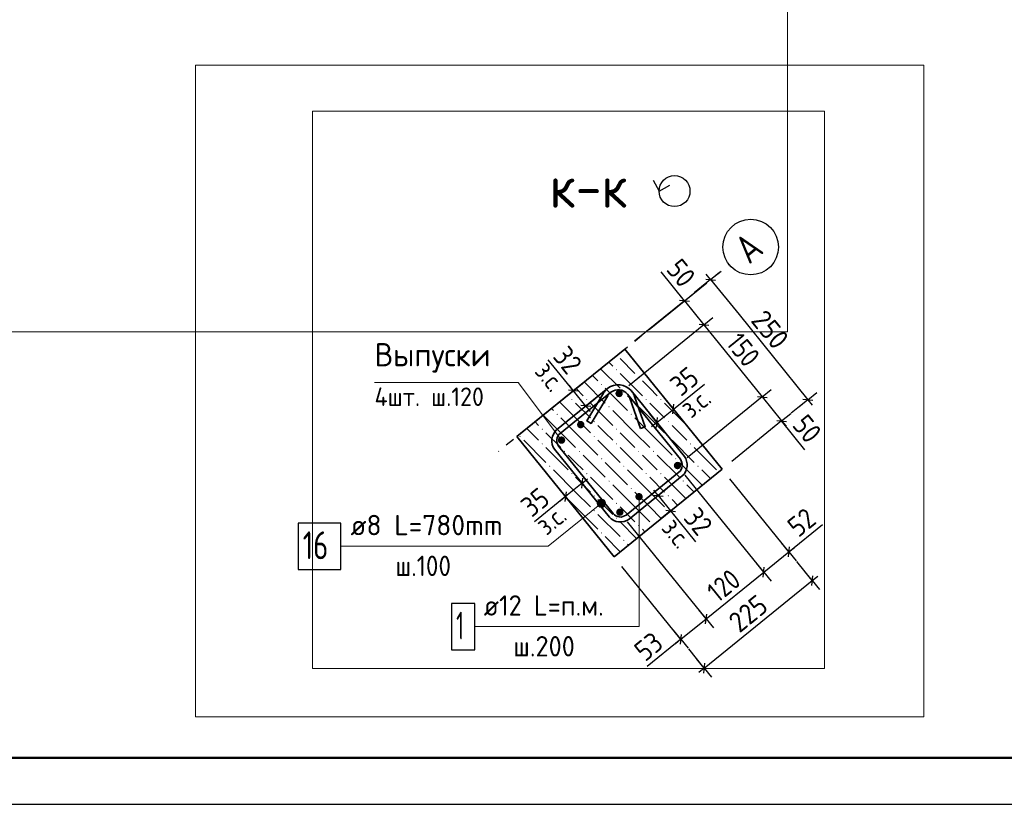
# Model space of a CAD drawing. Header units: millimetres. Extents: x 0 to 59400, y 0 to 42000.
# Tile 9 of 37: x 28038 to 38663, y 0 to 8461. Entities that reach past the tile are written whole.
import ezdxf

# ---------------------------------------------------------------- set-up
doc = ezdxf.new("R2010")
doc.units = ezdxf.units.MM
doc.linetypes.add('______5', pattern=[1100, 800, -100, 100, -100])
for name, color, linetype, lineweight in [('Standard', 7, 'Continuous', 25), ('ЖБ Стена верхний уровень', 7, 'Continuous', 35), ('Заголовок чертежа', 7, 'Continuous', 25), ('Позиционная метка диаметр_ шаг', 7, 'Continuous', 13), ('Позиционная метка линия выноска', 7, 'Continuous', 13), ('Стена обрамление Г-обр.', 7, 'Continuous', 35), ('Стена фоновая арматура Х1', 7, 'Continuous', 35), ('Текст_ общее', 7, 'Continuous', 25)]:
    doc.layers.add(name, color=color, linetype=linetype, lineweight=lineweight)
doc.layers.add('Оси', color=7, linetype='______5')
doc.layers.add('Размерная выноска', color=7, linetype='Continuous')
doc.layers.add('Стена Хомут', color=7, linetype='Continuous', lineweight=25, true_color=0x6e3c1e)
doc.styles.add('ISOCPEUR', font='txt')

msp = doc.modelspace()

# ---------------------------------------------------------------- hatches: boundary and pattern name
at = {"layer": 'ЖБ Стена верхний уровень', "linetype": 'Continuous', "lineweight": 18, "transparency": 33554687}
for points in [[(34471, 4686), (34477, 4692), (34484, 4686), (34477, 4679)], [(34711, 4606), (34717, 4612), (34724, 4606), (34717, 4599)], [(34311, 4526), (34317, 4532), (34324, 4526), (34317, 4519)], [(33991, 4366), (33997, 4372), (34004, 4366), (33997, 4359)], [(34151, 4366), (34157, 4372), (34164, 4366), (34157, 4359)], [(34551, 4446), (34557, 4452), (34564, 4446), (34557, 4439)], [(34791, 4366), (34797, 4372), (34804, 4366), (34797, 4359)], [(34951, 4366), (34957, 4372), (34964, 4366), (34957, 4359)], [(34391, 4286), (34397, 4292), (34404, 4286), (34397, 4279)], [(33831, 4206), (33837, 4212), (33844, 4206), (33837, 4199)], [(34631, 4206), (34637, 4212), (34644, 4206), (34637, 4199)], [(33671, 4046), (33677, 4052), (33684, 4046), (33677, 4039)], [(34231, 4126), (34237, 4132), (34244, 4126), (34237, 4119)], [(34471, 4046), (34477, 4052), (34484, 4046), (34477, 4039)], [(35031, 4126), (35037, 4132), (35044, 4126), (35037, 4119)], [(33431, 3966), (33437, 3972), (33444, 3966), (33437, 3959)], [(34231, 3966), (34237, 3972), (34244, 3966), (34237, 3959)], [(35031, 3966), (35037, 3972), (35044, 3966), (35037, 3959)], [(33671, 3886), (33677, 3892), (33684, 3886), (33677, 3879)], [(34471, 3886), (34477, 3892), (34484, 3886), (34477, 3879)], [(35271, 3886), (35277, 3892), (35284, 3886), (35277, 3879)], [(33911, 3806), (33917, 3812), (33924, 3806), (33917, 3799)], [(34071, 3806), (34077, 3812), (34084, 3806), (34077, 3799)], [(34311, 3726), (34317, 3732), (34324, 3726), (34317, 3719)], [(34711, 3806), (34717, 3812), (34724, 3806), (34717, 3799)], [(34871, 3806), (34877, 3812), (34884, 3806), (34877, 3799)], [(35111, 3726), (35117, 3732), (35124, 3726), (35117, 3719)], [(33751, 3646), (33757, 3652), (33764, 3646), (33757, 3639)], [(34551, 3646), (34557, 3652), (34564, 3646), (34557, 3639)], [(35351, 3646), (35357, 3652), (35364, 3646), (35357, 3639)], [(33991, 3566), (33997, 3572), (34004, 3566), (33997, 3559)], [(34151, 3566), (34157, 3572), (34164, 3566), (34157, 3559)], [(34791, 3566), (34797, 3572), (34804, 3566), (34797, 3559)], [(34951, 3566), (34957, 3572), (34964, 3566), (34957, 3559)], [(34391, 3486), (34397, 3492), (34404, 3486), (34397, 3479)], [(34631, 3406), (34637, 3412), (34644, 3406), (34637, 3399)], [(35191, 3486), (35197, 3492), (35204, 3486), (35197, 3479)], [(34231, 3326), (34237, 3332), (34244, 3326), (34237, 3319)], [(35031, 3326), (35037, 3332), (35044, 3326), (35037, 3319)], [(34471, 3246), (34477, 3252), (34484, 3246), (34477, 3239)], [(34231, 3166), (34237, 3172), (34244, 3166), (34237, 3159)], [(34471, 3086), (34477, 3092), (34484, 3086), (34477, 3079)], [(35031, 3166), (35037, 3172), (35044, 3166), (35037, 3159)], [(34711, 3006), (34717, 3012), (34724, 3006), (34717, 2999)], [(34311, 2926), (34317, 2932), (34324, 2926), (34317, 2919)], [(34551, 2846), (34557, 2852), (34564, 2846), (34557, 2839)]]:
    msp.add_hatch(color=7, dxfattribs=at).paths.add_polyline_path(points, flags=16)
at = {"layer": 'Позиционная метка линия выноска', "linetype": 'Continuous', "lineweight": 13, "transparency": 33554687}
for points in [[(34271, 3240), (34322, 3203), (34273, 3263)], [(34299, 3205), (34271, 3240), (34280, 3219)], [(34271, 3240), (34299, 3205), (34322, 3203)], [(34273, 3263), (34343, 3212), (34286, 3282)], [(34273, 3263), (34322, 3203), (34343, 3212)], [(34286, 3282), (34357, 3231), (34308, 3292)], [(34286, 3282), (34343, 3212), (34357, 3231)], [(34308, 3292), (34357, 3231), (34359, 3254)], [(34308, 3292), (34359, 3254), (34331, 3289)], [(34331, 3289), (34359, 3254), (34350, 3276)]]:
    msp.add_hatch(color=7, dxfattribs=at).paths.add_polyline_path(points)
at = {"layer": 'Стена обрамление Г-обр.', "linetype": 'Continuous', "lineweight": 13, "transparency": 33554687}
for points in [[(34546, 4430), (34543, 4445), (34535, 4458), (34522, 4467), (34506, 4470), (34491, 4467), (34478, 4458), (34470, 4445), (34466, 4430), (34470, 4415), (34478, 4402), (34491, 4393), (34506, 4390), (34522, 4393), (34535, 4402), (34543, 4415)], [(33925, 3927), (33922, 3942), (33913, 3955), (33900, 3964), (33885, 3967), (33869, 3964), (33856, 3955), (33848, 3942), (33845, 3927), (33848, 3911), (33856, 3898), (33869, 3890), (33885, 3887), (33900, 3890), (33913, 3898), (33922, 3911)], [(35176, 3653), (35173, 3668), (35164, 3681), (35151, 3690), (35136, 3693), (35121, 3690), (35108, 3681), (35099, 3668), (35096, 3653), (35099, 3638), (35108, 3625), (35121, 3616), (35136, 3613), (35151, 3616), (35164, 3625), (35173, 3638)], [(34554, 3150), (34551, 3165), (34542, 3178), (34529, 3186), (34514, 3190), (34499, 3186), (34486, 3178), (34477, 3165), (34474, 3150), (34477, 3134), (34486, 3121), (34499, 3113), (34514, 3110), (34529, 3113), (34542, 3121), (34551, 3134)]]:
    msp.add_hatch(color=7, dxfattribs=at).paths.add_polyline_path(points)
at = {"layer": 'Стена фоновая арматура Х1', "linetype": 'Continuous', "lineweight": 18, "transparency": 33554687}
for points in [[(34132, 4094), (34129, 4109), (34120, 4122), (34107, 4131), (34092, 4134), (34076, 4131), (34063, 4122), (34055, 4109), (34052, 4094), (34055, 4079), (34063, 4066), (34076, 4057), (34092, 4054), (34107, 4057), (34120, 4066), (34129, 4079)], [(34761, 3317), (34758, 3332), (34749, 3345), (34736, 3354), (34721, 3357), (34706, 3354), (34693, 3345), (34684, 3332), (34681, 3317), (34684, 3302), (34693, 3289), (34706, 3280), (34721, 3277), (34736, 3280), (34749, 3289), (34758, 3302)]]:
    msp.add_hatch(color=7, dxfattribs=at).paths.add_polyline_path(points)

# ---------------------------------------------------------------- linework, layer by layer
at = {"layer": 'Standard', "color": 7, "linetype": 'Continuous', "lineweight": -3, "transparency": 33554687}
for p, q in [((35493, 5658), (35315, 5514)), ((35493, 5658), (35396, 5580)), ((35493, 5658), (35446, 5717)), ((35493, 5658), (35591, 5737)), ((35212, 5430), (34672, 4993)), ((35212, 5430), (35114, 5351)), ((35212, 5430), (35164, 5488)), ((35212, 5430), (35309, 5509)), ((35212, 5430), (35421, 5171)), ((35421, 5171), (35519, 5250)), ((35421, 5171), (34610, 4514)), ((35421, 5171), (35324, 5092)), ((35421, 5171), (36051, 4394)), ((34013, 4459), (33966, 4518)), ((34013, 4459), (34110, 4538)), ((36051, 4394), (36148, 4473)), ((34013, 4459), (33916, 4381)), ((34147, 4293), (34013, 4459)), ((34147, 4293), (34244, 4372)), ((35093, 4262), (35014, 4359)), ((36051, 4394), (35239, 3737)), ((36051, 4394), (35954, 4315)), ((36051, 4394), (36260, 4135)), ((36542, 4363), (36364, 4219)), ((36542, 4363), (36445, 4284)), ((36542, 4363), (36639, 4442)), ((36542, 4363), (36590, 4305)), ((34147, 4293), (34050, 4215)), ((34147, 4293), (34194, 4235)), ((34914, 4117), (35093, 4262)), ((35093, 4262), (35151, 4309)), ((35093, 4262), (35171, 4164)), ((34914, 4117), (34835, 4214)), ((36260, 4135), (36358, 4213)), ((34914, 4117), (34856, 4070)), ((34914, 4117), (34993, 4020)), ((36260, 4135), (35721, 3698)), ((36260, 4135), (36163, 4056)), ((36260, 4135), (36308, 4077)), ((34106, 3462), (34027, 3559)), ((34106, 3462), (34164, 3509)), ((33927, 3318), (33848, 3415)), ((34106, 3462), (33927, 3318)), ((34106, 3462), (34184, 3365)), ((34927, 3330), (35025, 3408)), ((33927, 3318), (33869, 3270)), ((33927, 3318), (34006, 3220)), ((34927, 3330), (34830, 3251)), ((34927, 3330), (34880, 3388)), ((34927, 3330), (35062, 3164)), ((35062, 3164), (35159, 3243)), ((35062, 3164), (34965, 3085)), ((35062, 3164), (35109, 3106)), ((36339, 2723), (36260, 2820)), ((36339, 2723), (36397, 2770)), ((36067, 2503), (36339, 2723)), ((36339, 2723), (36417, 2626)), ((36067, 2503), (35988, 2600)), ((36591, 2412), (36423, 2619)), ((35445, 1999), (36067, 2503)), ((36067, 2503), (36146, 2406)), ((36591, 2412), (36512, 2509)), ((36591, 2412), (36649, 2459)), ((35425, 1468), (36591, 2412)), ((36591, 2412), (36669, 2315)), ((35445, 1999), (35367, 2097)), ((35173, 1779), (35445, 1999)), ((35445, 1999), (35524, 1902)), ((35173, 1779), (35094, 1876)), ((35173, 1779), (35115, 1732)), ((35173, 1779), (35252, 1682)), ((35425, 1468), (35257, 1675)), ((35425, 1468), (35346, 1565)), ((35425, 1468), (35367, 1421)), ((35425, 1468), (35503, 1371))]:
    msp.add_line(p, q, dxfattribs=at)
at = {"layer": 'Standard', "color": 7, "linetype": 'Continuous', "lineweight": 25, "transparency": 33554687}
for p, q in [((35441, 5664), (35546, 5653)), ((35159, 5436), (35264, 5424)), ((35369, 5177), (35474, 5165)), ((34066, 4454), (33960, 4465)), ((35998, 4399), (36103, 4388)), ((36490, 4369), (36595, 4357)), ((34200, 4288), (34094, 4299)), ((35087, 4209), (35098, 4314)), ((34909, 4064), (34920, 4170)), ((36208, 4140), (36313, 4129)), ((34111, 3515), (34100, 3410)), ((33933, 3370), (33922, 3265)), ((34875, 3335), (34980, 3324)), ((35009, 3170), (35114, 3158)), ((36333, 2670), (36344, 2776)), ((36062, 2450), (36073, 2556)), ((36585, 2359), (36596, 2465)), ((35440, 1947), (35451, 2052)), ((35168, 1726), (35179, 1832)), ((35419, 1415), (35430, 1521))]:
    msp.add_line(p, q, dxfattribs=at)
at = {"layer": 'Standard', "color": 7, "linetype": 'Continuous', "lineweight": 35, "transparency": 33554687}
for p, q in [((34568, 4909), (35617, 3614)), ((33403, 3965), (34452, 2670))]:
    msp.add_line(p, q, dxfattribs=at)
at = {"layer": 'Standard', "color": 7, "linetype": 'Continuous', "lineweight": 25, "transparency": 33554687}
msp.add_lwpolyline([(0, 0), (59400, 0), (59400, 42000), (0, 42000), (0, 0)], close=True, dxfattribs=at)
at = {"layer": 'Standard', "color": 7, "linetype": 'Continuous', "lineweight": 50, "transparency": 33554687}
msp.add_lwpolyline([(2000, 41500), (58900, 41500), (58900, 500), (2000, 500), (2000, 41500)], close=True, dxfattribs=at)
at = {"layer": 'Standard', "color": 7, "linetype": 'Continuous', "lineweight": 13, "transparency": 33554687}
msp.add_lwpolyline([(58900, 41500), (2000, 41500), (2000, 500), (58900, 500), (58900, 41500)], dxfattribs=at)
at = {"layer": 'Standard', "color": 7, "linetype": 'Continuous', "lineweight": -3, "transparency": 33554687}
for points in [[(18763, 500), (40400, 500), (40400, 21710), (18763, 21710), (18763, 500)], [(35493, 5658), (35800, 5280), (35800, 5280), (36542, 4363)], [(36067, 2503), (36056, 2516), (36056, 2516), (35220, 3549)], [(36339, 2723), (36328, 2736), (36328, 2736), (35701, 3510)], [(35445, 1999), (35435, 2013), (35435, 2013), (35435, 2013), (35435, 2013), (34598, 3046)], [(35173, 1779), (35162, 1792), (35162, 1792), (35162, 1792), (35162, 1792), (34535, 2566)]]:
    msp.add_lwpolyline(points, dxfattribs=at)
at = {"layer": 'Standard', "color": 254, "linetype": 'Continuous', "lineweight": 13, "true_color": 0xc4c4ff, "transparency": 33554687}
for points in [[(23322, 5096), (36323, 5096), (36323, 17238), (23322, 17238), (23322, 5096)], [(31197, 1463), (36721, 1463), (36721, 7476), (31197, 7476), (31197, 1463)]]:
    msp.add_lwpolyline(points, dxfattribs=at)
at = {"layer": 'Standard', "color": 7, "linetype": 'Continuous', "lineweight": 25, "transparency": 33554687}
msp.add_lwpolyline([(34874, 6729), (34937, 6612), (35055, 6676)], dxfattribs=at)
msp.add_circle((35104, 6612), 167, dxfattribs=at)
at = {"layer": 'ЖБ Стена верхний уровень', "color": 7, "linetype": 'Continuous', "lineweight": 35, "transparency": 33554687}
for p, q in [((34568, 4909), (33403, 3965)), ((34452, 2670), (35617, 3614))]:
    msp.add_line(p, q, dxfattribs=at)
at = {"layer": 'ЖБ Стена верхний уровень', "color": 9, "linetype": 'Continuous', "lineweight": 18, "true_color": 0xc7c7c7, "transparency": 33554687}
for p, q in [((34517, 4806), (34677, 4646)), ((34306, 4697), (34517, 4486)), ((34437, 4726), (34395, 4768)), ((34218, 4625), (34277, 4566)), ((34517, 4646), (34757, 4406)), ((34117, 4406), (34041, 4482)), ((34129, 4554), (34357, 4326)), ((34357, 4486), (34597, 4246)), ((34837, 4486), (34757, 4566)), ((34917, 4406), (34837, 4486)), ((33952, 4410), (33957, 4406)), ((34837, 4166), (34597, 4406)), ((33776, 4267), (33797, 4246)), ((34037, 4166), (33864, 4339)), ((34037, 4326), (34197, 4166)), ((34197, 4326), (34437, 4086)), ((34837, 4326), (34997, 4166)), ((34997, 4326), (35227, 4096)), ((33877, 4006), (33687, 4196)), ((33877, 4166), (34037, 4006)), ((34037, 4166), (34197, 4006)), ((34677, 4006), (34437, 4246)), ((34677, 4166), (34837, 4006)), ((34837, 4166), (34997, 4006)), ((33557, 4006), (33510, 4052)), ((33599, 4124), (33637, 4086)), ((34357, 4006), (34277, 4086)), ((35157, 4006), (35077, 4086)), ((33637, 3926), (33557, 4006)), ((33717, 4006), (33877, 3846)), ((33877, 4006), (34037, 3846)), ((34037, 4006), (34277, 3766)), ((34437, 3926), (34357, 4006)), ((34517, 4006), (34677, 3846)), ((34677, 4006), (34837, 3846)), ((34837, 4006), (35077, 3766)), ((35237, 3926), (35157, 4006)), ((33477, 3926), (33717, 3686)), ((33717, 3846), (33957, 3606)), ((34277, 3926), (34517, 3686)), ((34517, 3846), (34757, 3606)), ((35077, 3926), (35317, 3686)), ((35317, 3846), (35557, 3606)), ((34037, 3686), (33957, 3766)), ((34117, 3766), (34357, 3526)), ((34837, 3686), (34757, 3766)), ((34917, 3766), (35157, 3526)), ((34117, 3606), (34037, 3686)), ((34357, 3686), (34597, 3446)), ((34917, 3606), (34837, 3686)), ((35157, 3686), (35397, 3446)), ((34037, 3366), (33797, 3606)), ((34037, 3526), (34197, 3366)), ((34197, 3526), (34437, 3286)), ((34837, 3366), (34597, 3606)), ((34837, 3526), (34997, 3366)), ((34997, 3526), (35226, 3297)), ((35491, 3512), (35397, 3606)), ((34677, 3206), (34437, 3446)), ((35314, 3369), (35237, 3446)), ((33935, 3308), (34037, 3206)), ((34037, 3366), (34197, 3206)), ((34677, 3366), (34837, 3206)), ((34837, 3366), (34997, 3206)), ((34037, 3206), (34277, 2966)), ((34357, 3206), (34277, 3286)), ((34437, 3126), (34357, 3206)), ((34517, 3206), (34677, 3046)), ((34677, 3206), (34837, 3046)), ((34837, 3206), (34961, 3082)), ((35137, 3225), (35077, 3286)), ((34277, 3126), (34517, 2886)), ((34517, 3046), (34695, 2867)), ((34357, 2886), (34519, 2724)), ((34784, 2939), (34757, 2966)), ((34607, 2796), (34597, 2806))]:
    msp.add_line(p, q, dxfattribs=at)
at = {"layer": 'Оси', "color": 8, "linetype": '______5', "lineweight": -3, "transparency": 33554687}
for p, q in [((33975, 4429), (35693, 5820)), ((34065, 4501), (33206, 3806))]:
    msp.add_line(p, q, dxfattribs=at)
at = {"layer": 'Оси', "color": 7, "linetype": 'Continuous', "lineweight": -3, "transparency": 33554687}
msp.add_circle((35926, 6009), 300, dxfattribs=at)
at = {"layer": 'Позиционная метка линия выноска', "color": 7, "linetype": 'Continuous', "lineweight": 13, "transparency": 33554687}
for p, q in [((34280, 3219), (34280, 3219)), ((34286, 3282), (34286, 3282)), ((34343, 3212), (34343, 3212)), ((34350, 3276), (34350, 3276))]:
    msp.add_line(p, q, dxfattribs=at)
at = {"layer": 'Позиционная метка линия выноска', "color": 240, "linetype": 'Continuous', "lineweight": 13, "transparency": 33554687}
msp.add_lwpolyline([(29936, 7971), (37795, 7971), (37795, 944), (29936, 944), (29936, 7971)], dxfattribs=at)
at = {"layer": 'Позиционная метка линия выноска', "color": 7, "linetype": 'Continuous', "lineweight": 13, "transparency": 33554687}
for points in [[(33885, 3927), (33418, 4549), (31867, 4549)], [(34721, 3317), (34721, 1917), (32948, 1917)], [(31502, 2783), (33742, 2783), (34315, 3247)]]:
    msp.add_lwpolyline(points, dxfattribs=at)
msp.add_circle((34315, 3247), 45, dxfattribs=at)
at = {"layer": 'Размерная выноска', "color": 7, "linetype": 'Continuous', "lineweight": -3, "transparency": 33554687}
for p, q in [((35212, 5430), (34960, 5741)), ((34013, 4459), (33742, 4794)), ((35093, 4262), (35427, 4532)), ((36512, 3824), (36260, 4135)), ((33927, 3318), (33593, 3047)), ((35062, 3164), (35332, 2830)), ((36339, 2723), (36701, 3017)), ((35173, 1779), (34810, 1485))]:
    msp.add_line(p, q, dxfattribs=at)
at = {"layer": 'Стена фоновая арматура Х1', "color": 7, "linetype": 'Continuous', "lineweight": 25, "transparency": 33554687}
msp.add_lwpolyline([(32698, 1667), (32948, 1667), (32948, 2167), (32698, 2167), (32698, 1667)], dxfattribs=at)
at = {"layer": 'Стена Хомут', "color": 7, "linetype": 'Continuous', "lineweight": 35, "transparency": 33554687}
msp.add_lwpolyline([(34736, 4052), (34622, 4381), (34620, 4386), (34618, 4391), (34616, 4396), (34613, 4401), (34610, 4406), (34608, 4410), (34604, 4415), (34601, 4419), (34597, 4424), (34579, 4441), (34558, 4455), (34534, 4464), (34511, 4469), (34487, 4469), (34462, 4465), (34438, 4456), (34417, 4443), (33869, 4000), (33856, 3986), (33845, 3969), (33838, 3950), (33834, 3932), (33834, 3914), (33837, 3894), (33844, 3875), (33854, 3859), (34441, 3134), (34455, 3121), (34472, 3110), (34491, 3102), (34509, 3099), (34527, 3098), (34547, 3102), (34566, 3109), (34582, 3119), (35152, 3580), (35165, 3594), (35176, 3611), (35183, 3629), (35187, 3648), (35187, 3666), (35184, 3686), (35176, 3705), (35167, 3721), (34597, 4424), (34579, 4441), (34558, 4455), (34534, 4464), (34511, 4469), (34487, 4469), (34462, 4465), (34438, 4456), (34417, 4443), (34412, 4439), (34408, 4436), (34404, 4432), (34400, 4428), (34396, 4424), (34392, 4420), (34389, 4415), (34386, 4411), (34383, 4406), (34204, 4108), (34158, 4135), (34338, 4434), (34342, 4441), (34346, 4447), (34351, 4453), (34356, 4459), (34361, 4465), (34366, 4470), (34372, 4475), (34378, 4480), (34386, 4487), (34414, 4504), (34447, 4517), (34483, 4523), (34516, 4522), (34549, 4516), (34582, 4502), (34612, 4483), (34636, 4461), (35210, 3752), (35225, 3728), (35235, 3700), (35240, 3670), (35240, 3642), (35234, 3614), (35223, 3586), (35207, 3561), (35188, 3541), (34613, 3075), (34589, 3061), (34561, 3050), (34531, 3045), (34503, 3045), (34475, 3051), (34448, 3062), (34422, 3078), (34402, 3097), (33810, 3828), (33796, 3852), (33785, 3880), (33780, 3909), (33781, 3938), (33786, 3965), (33797, 3993), (33814, 4018), (33832, 4039), (34386, 4487), (34414, 4504), (34447, 4517), (34483, 4523), (34516, 4522), (34549, 4516), (34582, 4502), (34612, 4483), (34636, 4461), (34643, 4452), (34647, 4446), (34652, 4440), (34656, 4433), (34660, 4427), (34663, 4420), (34667, 4413), (34670, 4406), (34672, 4399), (34786, 4069), (34736, 4052)], dxfattribs=at)
at = {"layer": 'Стена Хомут', "color": 7, "linetype": 'Continuous', "lineweight": 25, "transparency": 33554687}
msp.add_lwpolyline([(31042, 2533), (31502, 2533), (31502, 3033), (31042, 3033), (31042, 2533)], dxfattribs=at)

# ---------------------------------------------------------------- texts
at = {"layer": 'Standard', "color": 7, "linetype": 'Continuous', "lineweight": 25, "transparency": 33554687, "char_height": 220, "attachment_point": 7, "style": 'ISOCPEUR'}
for s, insert, width, rotation in [('\\W0.87;50', (35005, 5765), 403.92, 309), ('\\W0.91;250', (35918, 5213), 561.98, 309), ('\\W0.83;150', (35650, 4968), 508.57, 309), ('\\W0.87;32', (33782, 4824), 403.93, 309), ('\\W0.87;35', (35173, 4390), 403.92, 39), ('\\W0.87;50', (36365, 4085), 403.92, 309), ('\\W0.87;35', (33562, 3086), 403.93, 39), ('\\W0.87;32', (35191, 3084), 403.92, 309), ('\\W0.87;52', (36440, 2869), 403.92, 39), ('\\W0.83;120', (35571, 2165), 508.57, 39), ('\\W0.91;225', (35805, 1840), 561.99, 39), ('\\W0.87;53', (34787, 1530), 403.92, 39)]:
    msp.add_mtext(s, dxfattribs=dict(at, insert=insert, width=width, rotation=rotation))
at = {"layer": 'Standard', "color": 7, "linetype": 'Continuous', "lineweight": 18, "transparency": 33554687, "char_height": 200, "width": 459.94, "attachment_point": 7, "style": 'ISOCPEUR'}
for insert, rotation in [((33585, 4664), 309), ((35282, 4153), 39), ((33722, 2890), 39), ((34953, 2975), 309)]:
    msp.add_mtext('\\W0.90;з.с.', dxfattribs=dict(at, insert=insert, rotation=rotation))
at = {"layer": 'Заголовок чертежа', "color": 7, "linetype": 'Continuous', "lineweight": 50, "transparency": 33554687, "insert": (33757, 6434), "char_height": 450, "width": 1149.51, "attachment_point": 7, "style": 'ISOCPEUR'}
msp.add_mtext('\\W0.91;к-к', dxfattribs=at)
at = {"layer": 'Оси', "color": 7, "linetype": 'Continuous', "lineweight": 25, "transparency": 33554687, "insert": (35909, 5815), "char_height": 300, "width": 392.64, "attachment_point": 7, "rotation": 39, "style": 'ISOCPEUR'}
msp.add_mtext('\\W0.82;А', dxfattribs=at)
at = {"layer": 'Позиционная метка диаметр_ шаг', "color": 7, "linetype": 'Continuous', "lineweight": 25, "transparency": 33554687, "attachment_point": 7, "style": 'ISOCPEUR'}
for s, insert, char_height, width in [('\\W0.96;Выпуски', (31867, 4655), 250, 1369.43), ('\\W0.94;4шт. ш.120', (31867, 4295), 200, 1413.73)]:
    msp.add_mtext(s, dxfattribs=dict(at, insert=insert, char_height=char_height, width=width))
at = {"layer": 'Стена фоновая арматура Х1', "color": 7, "linetype": 'Continuous', "lineweight": 13, "transparency": 33554687, "attachment_point": 7, "style": 'ISOCPEUR'}
for s, insert, char_height, width in [('\\W0.94;ø12 L=п.м. ', (33045, 2034), 220, 1599.14), ('\\W0.56;1', (32748, 1777), 300, 233.32)]:
    msp.add_mtext(s, dxfattribs=dict(at, insert=insert, char_height=char_height, width=width))
at = {"layer": 'Стена Хомут', "color": 7, "linetype": 'Continuous', "lineweight": 13, "transparency": 33554687, "attachment_point": 7, "style": 'ISOCPEUR'}
for s, insert, char_height, width in [('\\W0.98;ø8 L=780mm ', (31608, 2901), 220, 1888.53), ('\\W0.75;16', (31092, 2643), 300, 472.29), ('\\W0.90;ш.100 ', (32092, 2461), 220, 912.91)]:
    msp.add_mtext(s, dxfattribs=dict(at, insert=insert, char_height=char_height, width=width))
at = {"layer": 'Текст_ общее', "color": 7, "linetype": 'Continuous', "lineweight": 25, "transparency": 33554687, "insert": (33364, 1594), "char_height": 220, "width": 829.15, "attachment_point": 7, "style": 'ISOCPEUR'}
msp.add_mtext('\\W0.94;ш.200', dxfattribs=at)

doc.saveas('drawing.dxf')
